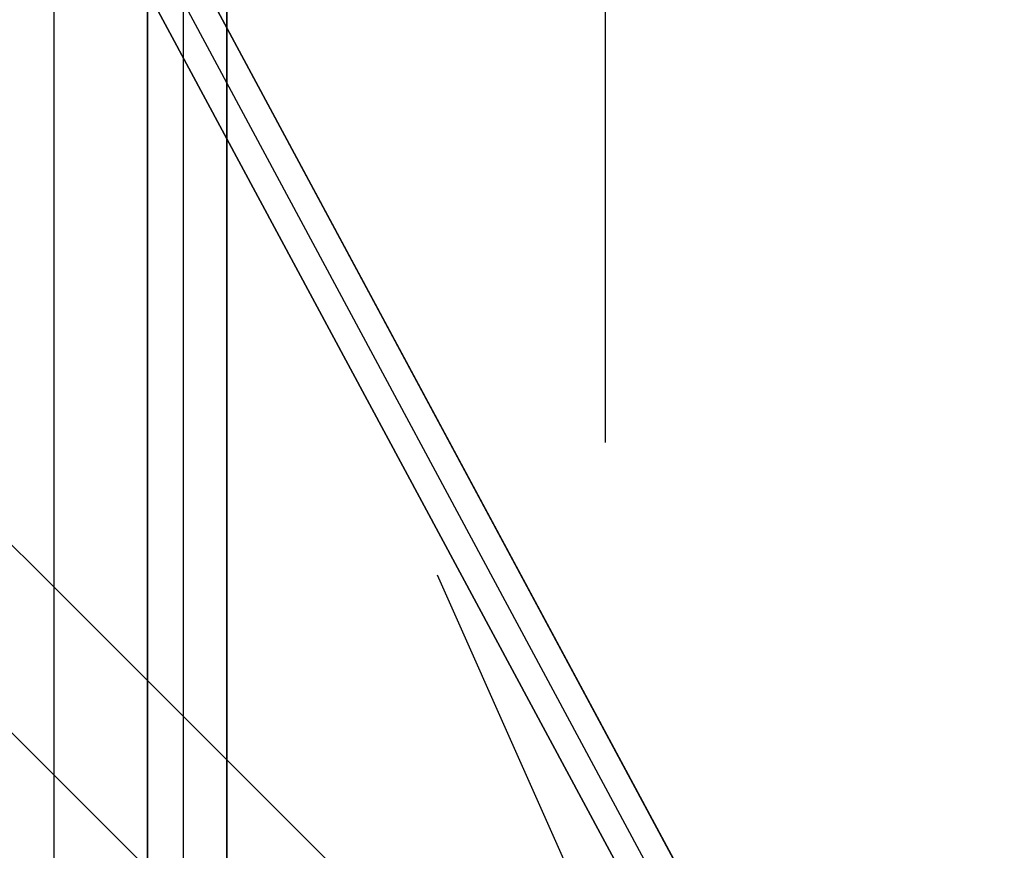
# Model space of a CAD drawing. Header units: millimetres. Extents: x -1030 to 192, y -442 to 180.
# Tile 100 of 256: x -1019 to -1008, y 144 to 153. Entities that reach past the tile are written whole.
import ezdxf

# ---------------------------------------------------------------- set-up
doc = ezdxf.new("R2010")
doc.units = ezdxf.units.MM
doc.header["$MEASUREMENT"] = 0
doc.layers.add('OVIDIO 120x60x72h', color=7, linetype='Continuous')

msp = doc.modelspace()

# ---------------------------------------------------------------- linework, layer by layer
at = {"layer": 'OVIDIO 120x60x72h', "extrusion": (0.235702, -0.235702, 0.942809)}
for points in [[(-599.225, 1033.555), (-599.225, 924.477)], [(-600.174, 924.477), (-600.174, 1033.555)], [(-603.02, 924.477), (-603.02, 1033.555)], [(-602.071, 1033.555), (-602.071, 924.477)]]:
    msp.add_lwpolyline(points, dxfattribs=at)
at = {"layer": 'OVIDIO 120x60x72h', "extrusion": (1, 0, 0)}
for points in [[(160.588, 752.716), (148.195, 752.716)], [(148.195, 755.399), (160.588, 755.399)], [(-131.005, 755.578), (153.675, 755.578)], [(153.675, 755.578), (-131.005, 755.578)]]:
    msp.add_lwpolyline(points, dxfattribs=at)
at = {"layer": 'OVIDIO 120x60x72h'}
for points in [[(-1012.716, 148.195), (-1012.716, 160.588)], [(-1018.94, -131.005), (-1018.94, 153.675)], [(-1017.48, -131.005), (-1017.48, 153.675)], [(-1016.993, 153.675), (-1016.993, -131.005)], [(-1016.993, -131.005), (-1016.993, 153.675)], [(-1017.888, 153.295), (-1017.888, -131.005)], [(-1017.888, -131.005), (-1017.888, 153.295)], [(-986.741, 114.352), (-1022.932, 150.543)], [(-987.801, 113.291), (-1023.985, 149.475)]]:
    msp.add_lwpolyline(points, dxfattribs=at)
at = {"layer": 'OVIDIO 120x60x72h', "extrusion": (0.999884, -0.000231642, -0.015217)}
for points in [[(146.605, 19.908), (157.568, 739.991)], [(157.568, 739.991), (146.605, 19.908)], [(156.507, 740.007), (145.544, 19.924)], [(145.544, 19.924), (156.507, 740.007)]]:
    msp.add_lwpolyline(points, dxfattribs=at)
at = {"layer": 'OVIDIO 120x60x72h', "extrusion": (-0.000231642, 0.999884, -0.015217)}
for points in [[(1019.075, 757.881), (1030.038, 37.791)], [(1017.575, 757.864), (1028.538, 37.767)]]:
    msp.add_lwpolyline(points, dxfattribs=at)
at = {"layer": 'OVIDIO 120x60x72h', "extrusion": (0.703976, 0.709897, -0.021523)}
for points in [[(832.306, 742.362), (832.39, 24.619), (832.398, 22.171)], [(832.398, 22.171), (832.39, 24.619), (832.306, 742.362)]]:
    msp.add_lwpolyline(points, dxfattribs=at)
at = {"layer": 'OVIDIO 120x60x72h', "extrusion": (0.881185, 0.265561, 0.391139)}
for points in [[(442.963, 1058.804), (396.643, 998.686)], [(396.643, 998.686), (442.963, 1058.804)]]:
    msp.add_lwpolyline(points, dxfattribs=at)
at = {"layer": 'OVIDIO 120x60x72h', "extrusion": (-0.000231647, 0.999885, -0.015188)}
for points in [[(1029.443, 37.765), (1018.459, 757.862)], [(1018.459, 757.862), (1029.443, 37.765)]]:
    msp.add_lwpolyline(points, dxfattribs=at)
at = {"layer": 'OVIDIO 120x60x72h', "extrusion": (0.881208, 0.265507, 0.391124)}
for points in [[(396.561, 1000.118), (442.181, 1059.338)], [(442.181, 1059.338), (396.561, 1000.118)]]:
    msp.add_lwpolyline(points, dxfattribs=at)
at = {"layer": 'OVIDIO 120x60x72h', "extrusion": (0.881275, 0.265352, 0.39108)}
msp.add_lwpolyline([(439.013, 1056.387), (440.939, 1058.888)], dxfattribs=at)
at = {"layer": 'OVIDIO 120x60x72h', "extrusion": (0.881271, 0.26535, 0.391089)}
for points in [[(438.923, 1056.462), (441.038, 1059.209)], [(441.038, 1059.209), (438.923, 1056.462)]]:
    msp.add_lwpolyline(points, dxfattribs=at)
at = {"layer": 'OVIDIO 120x60x72h', "extrusion": (0.108979, -0.202852, 0.973126)}
for points in [[(-824.13, 613), (-824.13, 773.656)], [(-824.13, 773.656), (-824.13, 613)], [(-823.834, 773.656), (-823.834, 613)], [(-823.539, 773.656), (-823.539, 613)], [(-823.539, 613), (-823.539, 773.656)], [(-821.113, 767.079), (-821.113, 757.037)], [(-820.522, 757.037), (-820.522, 767.079)]]:
    msp.add_lwpolyline(points, dxfattribs=at)
at = {"layer": 'OVIDIO 120x60x72h', "extrusion": (1, 9.4522e-07, 0)}
for points in [[(-131.004, 754.632), (153.296, 754.631)], [(153.296, 754.631), (-131.004, 754.632)]]:
    msp.add_lwpolyline(points, dxfattribs=at)
at = {"layer": 'OVIDIO 120x60x72h', "extrusion": (-0.276077, -0.12261, 0.953283)}
for points in [[(-551.763, -598.956), (-551.763, -597.456)], [(-551.763, -597.456), (-551.763, -598.956)]]:
    msp.add_lwpolyline(points, dxfattribs=at)
at = {"layer": 'OVIDIO 120x60x72h', "extrusion": (0.881275, 0.265352, 0.391079)}
for points in [[(439.102, 1056.318), (396.718, 1001.268)], [(438.923, 1056.456), (396.539, 1001.406)], [(396.539, 1001.406), (438.923, 1056.456)]]:
    msp.add_lwpolyline(points, dxfattribs=at)
at = {"layer": 'OVIDIO 120x60x72h', "extrusion": (0.108995, -0.202872, 0.97312)}
msp.add_lwpolyline([(-821.694, 767.108), (-821.694, 772.108)], dxfattribs=at)
at = {"layer": 'OVIDIO 120x60x72h', "extrusion": (0.108989, -0.202866, 0.973122)}
msp.add_lwpolyline([(-822.414, 767.094), (-822.414, 772.094)], dxfattribs=at)
at = {"layer": 'OVIDIO 120x60x72h', "extrusion": (0.108996, -0.202875, 0.97312)}
for points in [[(-823.119, 767.11), (-823.119, 772.11)], [(-823.119, 772.11), (-823.119, 767.11)]]:
    msp.add_lwpolyline(points, dxfattribs=at)
at = {"layer": 'OVIDIO 120x60x72h', "extrusion": (-0.276089, -0.12261, 0.953279)}
msp.add_lwpolyline([(-549.323, -597.453), (-549.323, -598.953)], dxfattribs=at)
at = {"layer": 'OVIDIO 120x60x72h', "extrusion": (-0.276084, -0.122608, 0.953281)}
msp.add_lwpolyline([(-546.898, -598.957), (-546.898, -597.457)], dxfattribs=at)
at = {"layer": 'OVIDIO 120x60x72h', "extrusion": (0.318265, 0.213729, 0.923595)}
msp.add_lwpolyline([(687.991, 989.274), (687.991, 988.322)], dxfattribs=at)
at = {"layer": 'OVIDIO 120x60x72h', "extrusion": (0.318267, 0.213731, 0.923594)}
for points in [[(687.618, 989.275), (687.618, 988.323)], [(687.244, 988.323), (687.244, 989.275)]]:
    msp.add_lwpolyline(points, dxfattribs=at)
at = {"layer": 'OVIDIO 120x60x72h', "extrusion": (0.108984, -0.202859, 0.973124)}
msp.add_lwpolyline([(-821.702, 767.086), (-821.702, 757.044)], dxfattribs=at)
at = {"layer": 'OVIDIO 120x60x72h', "extrusion": (-3.22775e-07, 1, -6.45548e-07)}
for points in [[(1011.315, 755.035), (1012.657, 752.351)], [(1012.657, 752.351), (1011.315, 755.035)]]:
    msp.add_lwpolyline(points, dxfattribs=at)
at = {"layer": 'OVIDIO 120x60x72h', "extrusion": (0, 1, 0)}
for points in [[(1013.022, 752.534), (1011.68, 755.217)], [(1012.045, 755.399), (1013.387, 752.716)], [(1013.387, 752.716), (1012.045, 755.399)], [(1010.345, 751.195), (1009.003, 753.878)]]:
    msp.add_lwpolyline(points, dxfattribs=at)
at = {"layer": 'OVIDIO 120x60x72h', "extrusion": (0.986824, -0.058151, 0.150987)}
msp.add_lwpolyline([(86.748, 901.147), (88.201, 897.424)], dxfattribs=at)
at = {"layer": 'OVIDIO 120x60x72h', "extrusion": (3.1529e-06, -7.09955e-06, 1)}
msp.add_lwpolyline([(-1011.598, 139.904), (-1014.613, 146.693)], dxfattribs=at)
at = {"layer": 'OVIDIO 120x60x72h', "extrusion": (-0.0004027, 0.000402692, 1)}
for points in [[(-1028.411, 145.061), (-1010.733, 127.383)], [(-1010.733, 127.383), (-1028.411, 145.061)]]:
    msp.add_lwpolyline(points, dxfattribs=at)
at = {"layer": 'OVIDIO 120x60x72h', "extrusion": (-8.00265e-07, 8.00267e-07, 1)}
for points in [[(-1011.808, 126.337), (-1029.476, 144.005)], [(-1029.476, 144.005), (-1011.808, 126.337)]]:
    msp.add_lwpolyline(points, dxfattribs=at)

doc.saveas('drawing.dxf')
